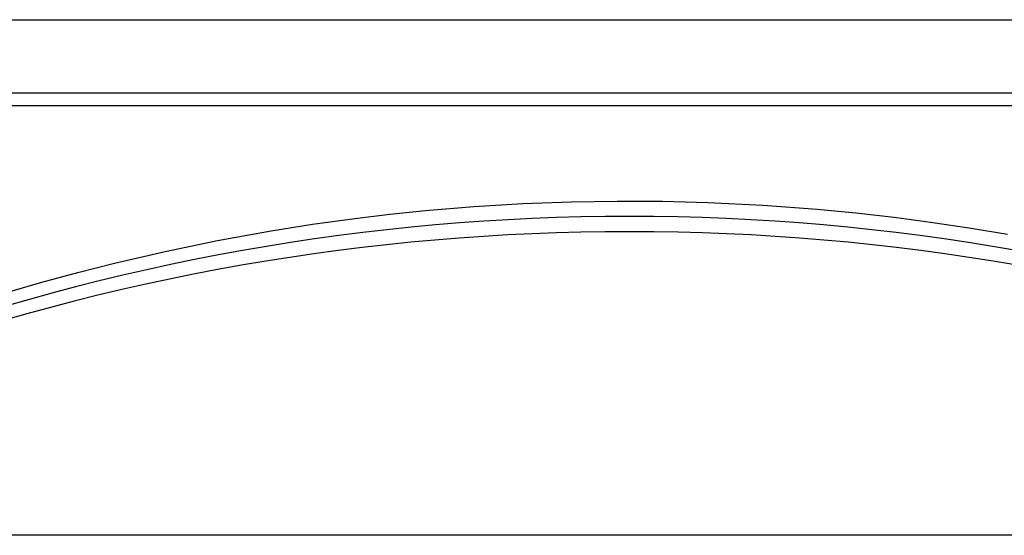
# Model space of a CAD drawing. Header units: millimetres. Extents: x 4904.09 to 4905.21, y 4759.5 to 4761.8.
# Tile 2 of 54: x 4904.37 to 4904.82, y 4759.5 to 4759.73. Entities that reach past the tile are written whole.
import ezdxf

# ---------------------------------------------------------------- set-up
doc = ezdxf.new("R2010")
doc.units = ezdxf.units.MM
doc.layers.add('SANINDUSA', color=3, linetype='Continuous')

msp = doc.modelspace()

# ---------------------------------------------------------------- linework, layer by layer
at = {"layer": 'SANINDUSA'}
for p, q in [((4904.1515, 4759.72936), (4905.1446, 4759.72936)), ((4904.14166, 4759.69627), (4905.15444, 4759.69627)), ((4905.16043, 4759.69037), (4904.13566, 4759.69037)), ((4905.16378, 4759.49627), (4904.13232, 4759.49627))]:
    msp.add_line(p, q, dxfattribs=at)
at = {"layer": 'SANINDUSA', "flags": 128}
msp.add_lwpolyline([(4904.36498, 4759.60554), (4904.38253, 4759.61067), (4904.39872, 4759.61508), (4904.41529, 4759.61929), (4904.4383, 4759.62464), (4904.46193, 4759.62952), (4904.48608, 4759.63389), (4904.50485, 4759.63686), (4904.52388, 4759.63948), (4904.53983, 4759.64139), (4904.5559, 4759.64305), (4904.57776, 4759.64487), (4904.5998, 4759.64621), (4904.62193, 4759.64705), (4904.64244, 4759.64739), (4904.66297, 4759.64729), (4904.68347, 4759.64676), (4904.70827, 4759.64554), (4904.7329, 4759.64371), (4904.75039, 4759.64203), (4904.76773, 4759.64005), (4904.78522, 4759.63773), (4904.8025, 4759.63512), (4904.81891, 4759.63235)], dxfattribs=at)
at = {"layer": 'SANINDUSA'}
for centre, radius, start, end in [((4904.64805, 4758.643), 0.99746, 69.72377, 110.27623), ((4904.64805, 4758.61637), 1.01716, 70.08062, 109.91938)]:
    msp.add_arc(centre, radius, start, end, dxfattribs=at)

doc.saveas('drawing.dxf')
